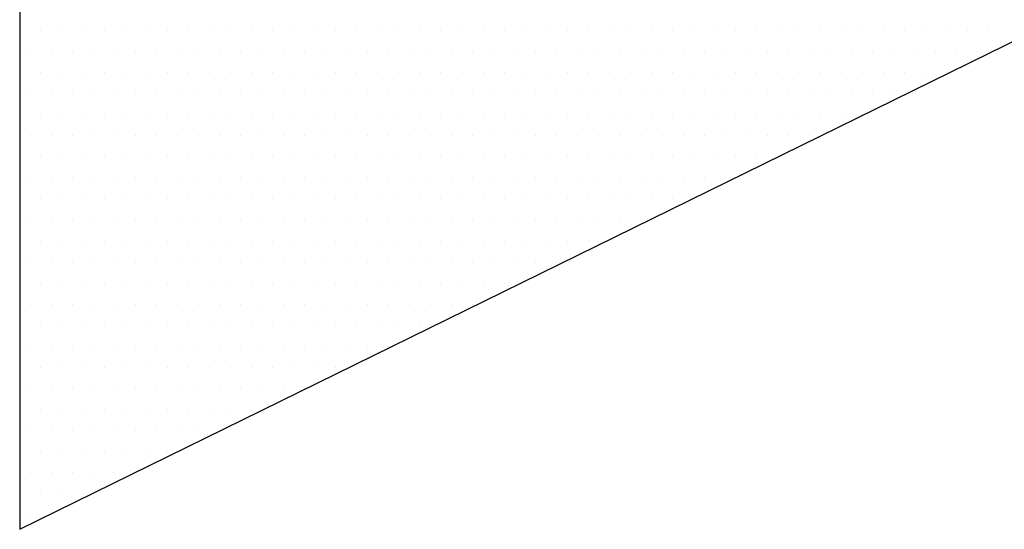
# Model space of a CAD drawing. Header units: millimetres. Extents: x 472 to 1299, y 510 to 798.
# Tile 16 of 69: x 657.67 to 660.57, y 577.23 to 578.73. Entities that reach past the tile are written whole.
import ezdxf
from ezdxf.enums import TextEntityAlignment as Align

# ---------------------------------------------------------------- set-up
doc = ezdxf.new("R2010")
doc.units = ezdxf.units.MM
doc.header["$LTSCALE"] = 4
doc.layers.add('ARMATURA', color=7, linetype='Continuous')
doc.layers.add('KKS_1', color=7, linetype='Continuous', lineweight=5)
doc.styles.get("Standard").update_dxf_attribs({"font": 'ISOCP.SHX'})

# ---------------------------------------------------------------- blocks, each defined once
blk = doc.blocks.new('*X17')
at = {"color": 0, "linetype": 'Continuous'}
for p, q in [((-3.09375, -0.0625), (-3.09375, -0.0625)), ((-3.03125, -0.0625), (-3.03125, -0.0625)), ((-2.96875, -0.0625), (-2.96875, -0.0625)), ((-2.90625, -0.0625), (-2.90625, -0.0625)), ((-2.84375, -0.0625), (-2.84375, -0.0625)), ((-2.78125, -0.0625), (-2.78125, -0.0625)), ((-2.71875, -0.0625), (-2.71875, -0.0625)), ((-2.65625, -0.0625), (-2.65625, -0.0625)), ((-2.59375, -0.0625), (-2.59375, -0.0625)), ((-2.53125, -0.0625), (-2.53125, -0.0625)), ((-2.46875, -0.0625), (-2.46875, -0.0625)), ((-2.40625, -0.0625), (-2.40625, -0.0625)), ((-2.34375, -0.0625), (-2.34375, -0.0625)), ((-2.28125, -0.0625), (-2.28125, -0.0625)), ((-2.21875, -0.0625), (-2.21875, -0.0625)), ((-2.15625, -0.0625), (-2.15625, -0.0625)), ((-2.09375, -0.0625), (-2.09375, -0.0625)), ((-2.03125, -0.0625), (-2.03125, -0.0625)), ((-1.96875, -0.0625), (-1.96875, -0.0625)), ((-1.90625, -0.0625), (-1.90625, -0.0625)), ((-1.84375, -0.0625), (-1.84375, -0.0625)), ((-1.78125, -0.0625), (-1.78125, -0.0625)), ((-1.71875, -0.0625), (-1.71875, -0.0625)), ((-1.65625, -0.0625), (-1.65625, -0.0625)), ((-1.59375, -0.0625), (-1.59375, -0.0625)), ((-1.53125, -0.0625), (-1.53125, -0.0625)), ((-1.46875, -0.0625), (-1.46875, -0.0625)), ((-1.40625, -0.0625), (-1.40625, -0.0625)), ((-1.34375, -0.0625), (-1.34375, -0.0625)), ((-1.28125, -0.0625), (-1.28125, -0.0625)), ((-1.21875, -0.0625), (-1.21875, -0.0625)), ((-1.15625, -0.0625), (-1.15625, -0.0625)), ((-1.09375, -0.0625), (-1.09375, -0.0625)), ((-1.03125, -0.0625), (-1.03125, -0.0625)), ((-0.96875, -0.0625), (-0.96875, -0.0625)), ((-0.90625, -0.0625), (-0.90625, -0.0625)), ((-0.84375, -0.0625), (-0.84375, -0.0625)), ((-0.78125, -0.0625), (-0.78125, -0.0625)), ((-0.71875, -0.0625), (-0.71875, -0.0625)), ((-0.65625, -0.0625), (-0.65625, -0.0625)), ((-0.59375, -0.0625), (-0.59375, -0.0625)), ((-0.53125, -0.0625), (-0.53125, -0.0625)), ((-0.46875, -0.0625), (-0.46875, -0.0625)), ((-0.40625, -0.0625), (-0.40625, -0.0625)), ((-0.34375, -0.0625), (-0.34375, -0.0625)), ((-0.28125, -0.0625), (-0.28125, -0.0625)), ((-0.21875, -0.0625), (-0.21875, -0.0625)), ((-3.0625, -0.125), (-3.0625, -0.125)), ((-3, -0.125), (-3, -0.125)), ((-2.9375, -0.125), (-2.9375, -0.125)), ((-2.875, -0.125), (-2.875, -0.125)), ((-2.8125, -0.125), (-2.8125, -0.125)), ((-2.75, -0.125), (-2.75, -0.125)), ((-2.6875, -0.125), (-2.6875, -0.125)), ((-2.625, -0.125), (-2.625, -0.125)), ((-2.5625, -0.125), (-2.5625, -0.125)), ((-2.5, -0.125), (-2.5, -0.125)), ((-2.4375, -0.125), (-2.4375, -0.125)), ((-2.375, -0.125), (-2.375, -0.125)), ((-2.3125, -0.125), (-2.3125, -0.125)), ((-2.25, -0.125), (-2.25, -0.125)), ((-2.1875, -0.125), (-2.1875, -0.125)), ((-2.125, -0.125), (-2.125, -0.125)), ((-2.0625, -0.125), (-2.0625, -0.125)), ((-2, -0.125), (-2, -0.125)), ((-1.9375, -0.125), (-1.9375, -0.125)), ((-1.875, -0.125), (-1.875, -0.125)), ((-1.8125, -0.125), (-1.8125, -0.125)), ((-1.75, -0.125), (-1.75, -0.125)), ((-1.6875, -0.125), (-1.6875, -0.125)), ((-1.625, -0.125), (-1.625, -0.125)), ((-1.5625, -0.125), (-1.5625, -0.125)), ((-1.5, -0.125), (-1.5, -0.125)), ((-1.4375, -0.125), (-1.4375, -0.125)), ((-1.375, -0.125), (-1.375, -0.125)), ((-1.3125, -0.125), (-1.3125, -0.125)), ((-1.25, -0.125), (-1.25, -0.125)), ((-1.1875, -0.125), (-1.1875, -0.125)), ((-1.125, -0.125), (-1.125, -0.125)), ((-1.0625, -0.125), (-1.0625, -0.125)), ((-1, -0.125), (-1, -0.125)), ((-0.9375, -0.125), (-0.9375, -0.125)), ((-0.875, -0.125), (-0.875, -0.125)), ((-0.8125, -0.125), (-0.8125, -0.125)), ((-0.75, -0.125), (-0.75, -0.125)), ((-0.6875, -0.125), (-0.6875, -0.125)), ((-0.625, -0.125), (-0.625, -0.125)), ((-0.5625, -0.125), (-0.5625, -0.125)), ((-0.5, -0.125), (-0.5, -0.125)), ((-0.4375, -0.125), (-0.4375, -0.125)), ((-0.375, -0.125), (-0.375, -0.125)), ((-0.3125, -0.125), (-0.3125, -0.125)), ((-0.25, -0.125), (-0.25, -0.125)), ((-3.09375, -0.1875), (-3.09375, -0.1875)), ((-3.03125, -0.1875), (-3.03125, -0.1875)), ((-2.96875, -0.1875), (-2.96875, -0.1875)), ((-2.90625, -0.1875), (-2.90625, -0.1875)), ((-2.84375, -0.1875), (-2.84375, -0.1875)), ((-2.78125, -0.1875), (-2.78125, -0.1875)), ((-2.71875, -0.1875), (-2.71875, -0.1875)), ((-2.65625, -0.1875), (-2.65625, -0.1875)), ((-2.59375, -0.1875), (-2.59375, -0.1875)), ((-2.53125, -0.1875), (-2.53125, -0.1875)), ((-2.46875, -0.1875), (-2.46875, -0.1875)), ((-2.40625, -0.1875), (-2.40625, -0.1875)), ((-2.34375, -0.1875), (-2.34375, -0.1875)), ((-2.28125, -0.1875), (-2.28125, -0.1875)), ((-2.21875, -0.1875), (-2.21875, -0.1875)), ((-2.15625, -0.1875), (-2.15625, -0.1875)), ((-2.09375, -0.1875), (-2.09375, -0.1875)), ((-2.03125, -0.1875), (-2.03125, -0.1875)), ((-1.96875, -0.1875), (-1.96875, -0.1875)), ((-1.90625, -0.1875), (-1.90625, -0.1875)), ((-1.84375, -0.1875), (-1.84375, -0.1875)), ((-1.78125, -0.1875), (-1.78125, -0.1875)), ((-1.71875, -0.1875), (-1.71875, -0.1875)), ((-1.65625, -0.1875), (-1.65625, -0.1875)), ((-1.59375, -0.1875), (-1.59375, -0.1875)), ((-1.53125, -0.1875), (-1.53125, -0.1875)), ((-1.46875, -0.1875), (-1.46875, -0.1875)), ((-1.40625, -0.1875), (-1.40625, -0.1875)), ((-1.34375, -0.1875), (-1.34375, -0.1875)), ((-1.28125, -0.1875), (-1.28125, -0.1875)), ((-1.21875, -0.1875), (-1.21875, -0.1875)), ((-1.15625, -0.1875), (-1.15625, -0.1875)), ((-1.09375, -0.1875), (-1.09375, -0.1875)), ((-1.03125, -0.1875), (-1.03125, -0.1875)), ((-0.96875, -0.1875), (-0.96875, -0.1875)), ((-0.90625, -0.1875), (-0.90625, -0.1875)), ((-0.84375, -0.1875), (-0.84375, -0.1875)), ((-0.78125, -0.1875), (-0.78125, -0.1875)), ((-0.71875, -0.1875), (-0.71875, -0.1875)), ((-0.65625, -0.1875), (-0.65625, -0.1875)), ((-0.59375, -0.1875), (-0.59375, -0.1875)), ((-0.53125, -0.1875), (-0.53125, -0.1875)), ((-0.46875, -0.1875), (-0.46875, -0.1875)), ((-0.40625, -0.1875), (-0.40625, -0.1875)), ((-0.34375, -0.1875), (-0.34375, -0.1875)), ((-3.0625, -0.25), (-3.0625, -0.25)), ((-3, -0.25), (-3, -0.25)), ((-2.9375, -0.25), (-2.9375, -0.25)), ((-2.875, -0.25), (-2.875, -0.25)), ((-2.8125, -0.25), (-2.8125, -0.25)), ((-2.75, -0.25), (-2.75, -0.25)), ((-2.6875, -0.25), (-2.6875, -0.25)), ((-2.625, -0.25), (-2.625, -0.25)), ((-2.5625, -0.25), (-2.5625, -0.25)), ((-2.5, -0.25), (-2.5, -0.25)), ((-2.4375, -0.25), (-2.4375, -0.25)), ((-2.375, -0.25), (-2.375, -0.25)), ((-2.3125, -0.25), (-2.3125, -0.25)), ((-2.25, -0.25), (-2.25, -0.25)), ((-2.1875, -0.25), (-2.1875, -0.25)), ((-2.125, -0.25), (-2.125, -0.25)), ((-2.0625, -0.25), (-2.0625, -0.25)), ((-2, -0.25), (-2, -0.25)), ((-1.9375, -0.25), (-1.9375, -0.25)), ((-1.875, -0.25), (-1.875, -0.25)), ((-1.8125, -0.25), (-1.8125, -0.25)), ((-1.75, -0.25), (-1.75, -0.25)), ((-1.6875, -0.25), (-1.6875, -0.25)), ((-1.625, -0.25), (-1.625, -0.25)), ((-1.5625, -0.25), (-1.5625, -0.25)), ((-1.5, -0.25), (-1.5, -0.25)), ((-1.4375, -0.25), (-1.4375, -0.25)), ((-1.375, -0.25), (-1.375, -0.25)), ((-1.3125, -0.25), (-1.3125, -0.25)), ((-1.25, -0.25), (-1.25, -0.25)), ((-1.1875, -0.25), (-1.1875, -0.25)), ((-1.125, -0.25), (-1.125, -0.25)), ((-1.0625, -0.25), (-1.0625, -0.25)), ((-1, -0.25), (-1, -0.25)), ((-0.9375, -0.25), (-0.9375, -0.25)), ((-0.875, -0.25), (-0.875, -0.25)), ((-0.8125, -0.25), (-0.8125, -0.25)), ((-0.75, -0.25), (-0.75, -0.25)), ((-0.6875, -0.25), (-0.6875, -0.25)), ((-0.625, -0.25), (-0.625, -0.25)), ((-0.5625, -0.25), (-0.5625, -0.25)), ((-0.5, -0.25), (-0.5, -0.25)), ((-3.09375, -0.3125), (-3.09375, -0.3125)), ((-3.03125, -0.3125), (-3.03125, -0.3125)), ((-2.96875, -0.3125), (-2.96875, -0.3125)), ((-2.90625, -0.3125), (-2.90625, -0.3125)), ((-2.84375, -0.3125), (-2.84375, -0.3125)), ((-2.78125, -0.3125), (-2.78125, -0.3125)), ((-2.71875, -0.3125), (-2.71875, -0.3125)), ((-2.65625, -0.3125), (-2.65625, -0.3125)), ((-2.59375, -0.3125), (-2.59375, -0.3125)), ((-2.53125, -0.3125), (-2.53125, -0.3125)), ((-2.46875, -0.3125), (-2.46875, -0.3125)), ((-2.40625, -0.3125), (-2.40625, -0.3125)), ((-2.34375, -0.3125), (-2.34375, -0.3125)), ((-2.28125, -0.3125), (-2.28125, -0.3125)), ((-2.21875, -0.3125), (-2.21875, -0.3125)), ((-2.15625, -0.3125), (-2.15625, -0.3125)), ((-2.09375, -0.3125), (-2.09375, -0.3125)), ((-2.03125, -0.3125), (-2.03125, -0.3125)), ((-1.96875, -0.3125), (-1.96875, -0.3125)), ((-1.90625, -0.3125), (-1.90625, -0.3125)), ((-1.84375, -0.3125), (-1.84375, -0.3125)), ((-1.78125, -0.3125), (-1.78125, -0.3125)), ((-1.71875, -0.3125), (-1.71875, -0.3125)), ((-1.65625, -0.3125), (-1.65625, -0.3125)), ((-1.59375, -0.3125), (-1.59375, -0.3125)), ((-1.53125, -0.3125), (-1.53125, -0.3125)), ((-1.46875, -0.3125), (-1.46875, -0.3125)), ((-1.40625, -0.3125), (-1.40625, -0.3125)), ((-1.34375, -0.3125), (-1.34375, -0.3125)), ((-1.28125, -0.3125), (-1.28125, -0.3125)), ((-1.21875, -0.3125), (-1.21875, -0.3125)), ((-1.15625, -0.3125), (-1.15625, -0.3125)), ((-1.09375, -0.3125), (-1.09375, -0.3125)), ((-1.03125, -0.3125), (-1.03125, -0.3125)), ((-0.96875, -0.3125), (-0.96875, -0.3125)), ((-0.90625, -0.3125), (-0.90625, -0.3125)), ((-0.84375, -0.3125), (-0.84375, -0.3125)), ((-0.78125, -0.3125), (-0.78125, -0.3125)), ((-0.71875, -0.3125), (-0.71875, -0.3125)), ((-0.65625, -0.3125), (-0.65625, -0.3125)), ((-0.59375, -0.3125), (-0.59375, -0.3125)), ((-3.0625, -0.375), (-3.0625, -0.375)), ((-3, -0.375), (-3, -0.375)), ((-2.9375, -0.375), (-2.9375, -0.375)), ((-2.875, -0.375), (-2.875, -0.375)), ((-2.8125, -0.375), (-2.8125, -0.375)), ((-2.75, -0.375), (-2.75, -0.375)), ((-2.6875, -0.375), (-2.6875, -0.375)), ((-2.625, -0.375), (-2.625, -0.375)), ((-2.5625, -0.375), (-2.5625, -0.375)), ((-2.5, -0.375), (-2.5, -0.375)), ((-2.4375, -0.375), (-2.4375, -0.375)), ((-2.375, -0.375), (-2.375, -0.375)), ((-2.3125, -0.375), (-2.3125, -0.375)), ((-2.25, -0.375), (-2.25, -0.375)), ((-2.1875, -0.375), (-2.1875, -0.375)), ((-2.125, -0.375), (-2.125, -0.375)), ((-2.0625, -0.375), (-2.0625, -0.375)), ((-2, -0.375), (-2, -0.375)), ((-1.9375, -0.375), (-1.9375, -0.375)), ((-1.875, -0.375), (-1.875, -0.375)), ((-1.8125, -0.375), (-1.8125, -0.375)), ((-1.75, -0.375), (-1.75, -0.375)), ((-1.6875, -0.375), (-1.6875, -0.375)), ((-1.625, -0.375), (-1.625, -0.375)), ((-1.5625, -0.375), (-1.5625, -0.375)), ((-1.5, -0.375), (-1.5, -0.375)), ((-1.4375, -0.375), (-1.4375, -0.375)), ((-1.375, -0.375), (-1.375, -0.375)), ((-1.3125, -0.375), (-1.3125, -0.375)), ((-1.25, -0.375), (-1.25, -0.375)), ((-1.1875, -0.375), (-1.1875, -0.375)), ((-1.125, -0.375), (-1.125, -0.375)), ((-1.0625, -0.375), (-1.0625, -0.375)), ((-1, -0.375), (-1, -0.375)), ((-0.9375, -0.375), (-0.9375, -0.375)), ((-0.875, -0.375), (-0.875, -0.375)), ((-0.8125, -0.375), (-0.8125, -0.375)), ((-0.75, -0.375), (-0.75, -0.375)), ((-3.09375, -0.4375), (-3.09375, -0.4375)), ((-3.03125, -0.4375), (-3.03125, -0.4375)), ((-2.96875, -0.4375), (-2.96875, -0.4375)), ((-2.90625, -0.4375), (-2.90625, -0.4375)), ((-2.84375, -0.4375), (-2.84375, -0.4375)), ((-2.78125, -0.4375), (-2.78125, -0.4375)), ((-2.71875, -0.4375), (-2.71875, -0.4375)), ((-2.65625, -0.4375), (-2.65625, -0.4375)), ((-2.59375, -0.4375), (-2.59375, -0.4375)), ((-2.53125, -0.4375), (-2.53125, -0.4375)), ((-2.46875, -0.4375), (-2.46875, -0.4375)), ((-2.40625, -0.4375), (-2.40625, -0.4375)), ((-2.34375, -0.4375), (-2.34375, -0.4375)), ((-2.28125, -0.4375), (-2.28125, -0.4375)), ((-2.21875, -0.4375), (-2.21875, -0.4375)), ((-2.15625, -0.4375), (-2.15625, -0.4375)), ((-2.09375, -0.4375), (-2.09375, -0.4375)), ((-2.03125, -0.4375), (-2.03125, -0.4375)), ((-1.96875, -0.4375), (-1.96875, -0.4375)), ((-1.90625, -0.4375), (-1.90625, -0.4375)), ((-1.84375, -0.4375), (-1.84375, -0.4375)), ((-1.78125, -0.4375), (-1.78125, -0.4375)), ((-1.71875, -0.4375), (-1.71875, -0.4375)), ((-1.65625, -0.4375), (-1.65625, -0.4375)), ((-1.59375, -0.4375), (-1.59375, -0.4375)), ((-1.53125, -0.4375), (-1.53125, -0.4375)), ((-1.46875, -0.4375), (-1.46875, -0.4375)), ((-1.40625, -0.4375), (-1.40625, -0.4375)), ((-1.34375, -0.4375), (-1.34375, -0.4375)), ((-1.28125, -0.4375), (-1.28125, -0.4375)), ((-1.21875, -0.4375), (-1.21875, -0.4375)), ((-1.15625, -0.4375), (-1.15625, -0.4375)), ((-1.09375, -0.4375), (-1.09375, -0.4375)), ((-1.03125, -0.4375), (-1.03125, -0.4375)), ((-0.96875, -0.4375), (-0.96875, -0.4375)), ((-0.90625, -0.4375), (-0.90625, -0.4375)), ((-0.84375, -0.4375), (-0.84375, -0.4375)), ((-3.0625, -0.5), (-3.0625, -0.5)), ((-3, -0.5), (-3, -0.5)), ((-2.9375, -0.5), (-2.9375, -0.5)), ((-2.875, -0.5), (-2.875, -0.5)), ((-2.8125, -0.5), (-2.8125, -0.5)), ((-2.75, -0.5), (-2.75, -0.5)), ((-2.6875, -0.5), (-2.6875, -0.5)), ((-2.625, -0.5), (-2.625, -0.5)), ((-2.5625, -0.5), (-2.5625, -0.5)), ((-2.5, -0.5), (-2.5, -0.5)), ((-2.4375, -0.5), (-2.4375, -0.5)), ((-2.375, -0.5), (-2.375, -0.5)), ((-2.3125, -0.5), (-2.3125, -0.5)), ((-2.25, -0.5), (-2.25, -0.5)), ((-2.1875, -0.5), (-2.1875, -0.5)), ((-2.125, -0.5), (-2.125, -0.5)), ((-2.0625, -0.5), (-2.0625, -0.5)), ((-2, -0.5), (-2, -0.5)), ((-1.9375, -0.5), (-1.9375, -0.5)), ((-1.875, -0.5), (-1.875, -0.5)), ((-1.8125, -0.5), (-1.8125, -0.5)), ((-1.75, -0.5), (-1.75, -0.5)), ((-1.6875, -0.5), (-1.6875, -0.5)), ((-1.625, -0.5), (-1.625, -0.5)), ((-1.5625, -0.5), (-1.5625, -0.5)), ((-1.5, -0.5), (-1.5, -0.5)), ((-1.4375, -0.5), (-1.4375, -0.5)), ((-1.375, -0.5), (-1.375, -0.5)), ((-1.3125, -0.5), (-1.3125, -0.5)), ((-1.25, -0.5), (-1.25, -0.5)), ((-1.1875, -0.5), (-1.1875, -0.5)), ((-1.125, -0.5), (-1.125, -0.5)), ((-1.0625, -0.5), (-1.0625, -0.5)), ((-1, -0.5), (-1, -0.5)), ((-3.09375, -0.5625), (-3.09375, -0.5625)), ((-3.03125, -0.5625), (-3.03125, -0.5625)), ((-2.96875, -0.5625), (-2.96875, -0.5625)), ((-2.90625, -0.5625), (-2.90625, -0.5625)), ((-2.84375, -0.5625), (-2.84375, -0.5625)), ((-2.78125, -0.5625), (-2.78125, -0.5625)), ((-2.71875, -0.5625), (-2.71875, -0.5625)), ((-2.65625, -0.5625), (-2.65625, -0.5625)), ((-2.59375, -0.5625), (-2.59375, -0.5625)), ((-2.53125, -0.5625), (-2.53125, -0.5625)), ((-2.46875, -0.5625), (-2.46875, -0.5625)), ((-2.40625, -0.5625), (-2.40625, -0.5625)), ((-2.34375, -0.5625), (-2.34375, -0.5625)), ((-2.28125, -0.5625), (-2.28125, -0.5625)), ((-2.21875, -0.5625), (-2.21875, -0.5625)), ((-2.15625, -0.5625), (-2.15625, -0.5625)), ((-2.09375, -0.5625), (-2.09375, -0.5625)), ((-2.03125, -0.5625), (-2.03125, -0.5625)), ((-1.96875, -0.5625), (-1.96875, -0.5625)), ((-1.90625, -0.5625), (-1.90625, -0.5625)), ((-1.84375, -0.5625), (-1.84375, -0.5625)), ((-1.78125, -0.5625), (-1.78125, -0.5625)), ((-1.71875, -0.5625), (-1.71875, -0.5625)), ((-1.65625, -0.5625), (-1.65625, -0.5625)), ((-1.59375, -0.5625), (-1.59375, -0.5625)), ((-1.53125, -0.5625), (-1.53125, -0.5625)), ((-1.46875, -0.5625), (-1.46875, -0.5625)), ((-1.40625, -0.5625), (-1.40625, -0.5625)), ((-1.34375, -0.5625), (-1.34375, -0.5625)), ((-1.28125, -0.5625), (-1.28125, -0.5625)), ((-1.21875, -0.5625), (-1.21875, -0.5625)), ((-1.15625, -0.5625), (-1.15625, -0.5625)), ((-3.0625, -0.625), (-3.0625, -0.625)), ((-3, -0.625), (-3, -0.625)), ((-2.9375, -0.625), (-2.9375, -0.625)), ((-2.875, -0.625), (-2.875, -0.625)), ((-2.8125, -0.625), (-2.8125, -0.625)), ((-2.75, -0.625), (-2.75, -0.625)), ((-2.6875, -0.625), (-2.6875, -0.625)), ((-2.625, -0.625), (-2.625, -0.625)), ((-2.5625, -0.625), (-2.5625, -0.625)), ((-2.5, -0.625), (-2.5, -0.625)), ((-2.4375, -0.625), (-2.4375, -0.625)), ((-2.375, -0.625), (-2.375, -0.625)), ((-2.3125, -0.625), (-2.3125, -0.625)), ((-2.25, -0.625), (-2.25, -0.625)), ((-2.1875, -0.625), (-2.1875, -0.625)), ((-2.125, -0.625), (-2.125, -0.625)), ((-2.0625, -0.625), (-2.0625, -0.625)), ((-2, -0.625), (-2, -0.625)), ((-1.9375, -0.625), (-1.9375, -0.625)), ((-1.875, -0.625), (-1.875, -0.625)), ((-1.8125, -0.625), (-1.8125, -0.625)), ((-1.75, -0.625), (-1.75, -0.625)), ((-1.6875, -0.625), (-1.6875, -0.625)), ((-1.625, -0.625), (-1.625, -0.625)), ((-1.5625, -0.625), (-1.5625, -0.625)), ((-1.5, -0.625), (-1.5, -0.625)), ((-1.4375, -0.625), (-1.4375, -0.625)), ((-1.375, -0.625), (-1.375, -0.625)), ((-1.3125, -0.625), (-1.3125, -0.625)), ((-1.25, -0.625), (-1.25, -0.625)), ((-3.09375, -0.6875), (-3.09375, -0.6875)), ((-3.03125, -0.6875), (-3.03125, -0.6875)), ((-2.96875, -0.6875), (-2.96875, -0.6875)), ((-2.90625, -0.6875), (-2.90625, -0.6875)), ((-2.84375, -0.6875), (-2.84375, -0.6875)), ((-2.78125, -0.6875), (-2.78125, -0.6875)), ((-2.71875, -0.6875), (-2.71875, -0.6875)), ((-2.65625, -0.6875), (-2.65625, -0.6875)), ((-2.59375, -0.6875), (-2.59375, -0.6875)), ((-2.53125, -0.6875), (-2.53125, -0.6875)), ((-2.46875, -0.6875), (-2.46875, -0.6875)), ((-2.40625, -0.6875), (-2.40625, -0.6875)), ((-2.34375, -0.6875), (-2.34375, -0.6875)), ((-2.28125, -0.6875), (-2.28125, -0.6875)), ((-2.21875, -0.6875), (-2.21875, -0.6875)), ((-2.15625, -0.6875), (-2.15625, -0.6875)), ((-2.09375, -0.6875), (-2.09375, -0.6875)), ((-2.03125, -0.6875), (-2.03125, -0.6875)), ((-1.96875, -0.6875), (-1.96875, -0.6875)), ((-1.90625, -0.6875), (-1.90625, -0.6875)), ((-1.84375, -0.6875), (-1.84375, -0.6875)), ((-1.78125, -0.6875), (-1.78125, -0.6875)), ((-1.71875, -0.6875), (-1.71875, -0.6875)), ((-1.65625, -0.6875), (-1.65625, -0.6875)), ((-1.59375, -0.6875), (-1.59375, -0.6875)), ((-1.53125, -0.6875), (-1.53125, -0.6875)), ((-1.46875, -0.6875), (-1.46875, -0.6875)), ((-1.40625, -0.6875), (-1.40625, -0.6875)), ((-3.0625, -0.75), (-3.0625, -0.75)), ((-3, -0.75), (-3, -0.75)), ((-2.9375, -0.75), (-2.9375, -0.75)), ((-2.875, -0.75), (-2.875, -0.75)), ((-2.8125, -0.75), (-2.8125, -0.75)), ((-2.75, -0.75), (-2.75, -0.75)), ((-2.6875, -0.75), (-2.6875, -0.75)), ((-2.625, -0.75), (-2.625, -0.75)), ((-2.5625, -0.75), (-2.5625, -0.75)), ((-2.5, -0.75), (-2.5, -0.75)), ((-2.4375, -0.75), (-2.4375, -0.75)), ((-2.375, -0.75), (-2.375, -0.75)), ((-2.3125, -0.75), (-2.3125, -0.75)), ((-2.25, -0.75), (-2.25, -0.75)), ((-2.1875, -0.75), (-2.1875, -0.75)), ((-2.125, -0.75), (-2.125, -0.75)), ((-2.0625, -0.75), (-2.0625, -0.75)), ((-2, -0.75), (-2, -0.75)), ((-1.9375, -0.75), (-1.9375, -0.75)), ((-1.875, -0.75), (-1.875, -0.75)), ((-1.8125, -0.75), (-1.8125, -0.75)), ((-1.75, -0.75), (-1.75, -0.75)), ((-1.6875, -0.75), (-1.6875, -0.75)), ((-1.625, -0.75), (-1.625, -0.75)), ((-1.5625, -0.75), (-1.5625, -0.75)), ((-1.5, -0.75), (-1.5, -0.75)), ((-3.09375, -0.8125), (-3.09375, -0.8125)), ((-3.03125, -0.8125), (-3.03125, -0.8125)), ((-2.96875, -0.8125), (-2.96875, -0.8125)), ((-2.90625, -0.8125), (-2.90625, -0.8125)), ((-2.84375, -0.8125), (-2.84375, -0.8125)), ((-2.78125, -0.8125), (-2.78125, -0.8125)), ((-2.71875, -0.8125), (-2.71875, -0.8125)), ((-2.65625, -0.8125), (-2.65625, -0.8125)), ((-2.59375, -0.8125), (-2.59375, -0.8125)), ((-2.53125, -0.8125), (-2.53125, -0.8125)), ((-2.46875, -0.8125), (-2.46875, -0.8125)), ((-2.40625, -0.8125), (-2.40625, -0.8125)), ((-2.34375, -0.8125), (-2.34375, -0.8125)), ((-2.28125, -0.8125), (-2.28125, -0.8125)), ((-2.21875, -0.8125), (-2.21875, -0.8125)), ((-2.15625, -0.8125), (-2.15625, -0.8125)), ((-2.09375, -0.8125), (-2.09375, -0.8125)), ((-2.03125, -0.8125), (-2.03125, -0.8125)), ((-1.96875, -0.8125), (-1.96875, -0.8125)), ((-1.90625, -0.8125), (-1.90625, -0.8125)), ((-1.84375, -0.8125), (-1.84375, -0.8125)), ((-1.78125, -0.8125), (-1.78125, -0.8125)), ((-1.71875, -0.8125), (-1.71875, -0.8125)), ((-1.65625, -0.8125), (-1.65625, -0.8125)), ((-3.0625, -0.875), (-3.0625, -0.875)), ((-3, -0.875), (-3, -0.875)), ((-2.9375, -0.875), (-2.9375, -0.875)), ((-2.875, -0.875), (-2.875, -0.875)), ((-2.8125, -0.875), (-2.8125, -0.875)), ((-2.75, -0.875), (-2.75, -0.875)), ((-2.6875, -0.875), (-2.6875, -0.875)), ((-2.625, -0.875), (-2.625, -0.875)), ((-2.5625, -0.875), (-2.5625, -0.875)), ((-2.5, -0.875), (-2.5, -0.875)), ((-2.4375, -0.875), (-2.4375, -0.875)), ((-2.375, -0.875), (-2.375, -0.875)), ((-2.3125, -0.875), (-2.3125, -0.875)), ((-2.25, -0.875), (-2.25, -0.875)), ((-2.1875, -0.875), (-2.1875, -0.875)), ((-2.125, -0.875), (-2.125, -0.875)), ((-2.0625, -0.875), (-2.0625, -0.875)), ((-2, -0.875), (-2, -0.875)), ((-1.9375, -0.875), (-1.9375, -0.875)), ((-1.875, -0.875), (-1.875, -0.875)), ((-1.8125, -0.875), (-1.8125, -0.875)), ((-1.75, -0.875), (-1.75, -0.875)), ((-3.09375, -0.9375), (-3.09375, -0.9375)), ((-3.03125, -0.9375), (-3.03125, -0.9375)), ((-2.96875, -0.9375), (-2.96875, -0.9375)), ((-2.90625, -0.9375), (-2.90625, -0.9375)), ((-2.84375, -0.9375), (-2.84375, -0.9375)), ((-2.78125, -0.9375), (-2.78125, -0.9375)), ((-2.71875, -0.9375), (-2.71875, -0.9375)), ((-2.65625, -0.9375), (-2.65625, -0.9375)), ((-2.59375, -0.9375), (-2.59375, -0.9375)), ((-2.53125, -0.9375), (-2.53125, -0.9375)), ((-2.46875, -0.9375), (-2.46875, -0.9375)), ((-2.40625, -0.9375), (-2.40625, -0.9375)), ((-2.34375, -0.9375), (-2.34375, -0.9375)), ((-2.28125, -0.9375), (-2.28125, -0.9375)), ((-2.21875, -0.9375), (-2.21875, -0.9375)), ((-2.15625, -0.9375), (-2.15625, -0.9375)), ((-2.09375, -0.9375), (-2.09375, -0.9375)), ((-2.03125, -0.9375), (-2.03125, -0.9375)), ((-1.96875, -0.9375), (-1.96875, -0.9375)), ((-1.90625, -0.9375), (-1.90625, -0.9375)), ((-3.0625, -1), (-3.0625, -1)), ((-3, -1), (-3, -1)), ((-2.9375, -1), (-2.9375, -1)), ((-2.875, -1), (-2.875, -1)), ((-2.8125, -1), (-2.8125, -1)), ((-2.75, -1), (-2.75, -1)), ((-2.6875, -1), (-2.6875, -1)), ((-2.625, -1), (-2.625, -1)), ((-2.5625, -1), (-2.5625, -1)), ((-2.5, -1), (-2.5, -1)), ((-2.4375, -1), (-2.4375, -1)), ((-2.375, -1), (-2.375, -1)), ((-2.3125, -1), (-2.3125, -1)), ((-2.25, -1), (-2.25, -1)), ((-2.1875, -1), (-2.1875, -1)), ((-2.125, -1), (-2.125, -1)), ((-2.0625, -1), (-2.0625, -1)), ((-2, -1), (-2, -1)), ((-3.09375, -1.0625), (-3.09375, -1.0625)), ((-3.03125, -1.0625), (-3.03125, -1.0625)), ((-2.96875, -1.0625), (-2.96875, -1.0625)), ((-2.90625, -1.0625), (-2.90625, -1.0625)), ((-2.84375, -1.0625), (-2.84375, -1.0625)), ((-2.78125, -1.0625), (-2.78125, -1.0625)), ((-2.71875, -1.0625), (-2.71875, -1.0625)), ((-2.65625, -1.0625), (-2.65625, -1.0625)), ((-2.59375, -1.0625), (-2.59375, -1.0625)), ((-2.53125, -1.0625), (-2.53125, -1.0625)), ((-2.46875, -1.0625), (-2.46875, -1.0625)), ((-2.40625, -1.0625), (-2.40625, -1.0625)), ((-2.34375, -1.0625), (-2.34375, -1.0625)), ((-2.28125, -1.0625), (-2.28125, -1.0625)), ((-2.21875, -1.0625), (-2.21875, -1.0625)), ((-2.15625, -1.0625), (-2.15625, -1.0625)), ((-3.0625, -1.125), (-3.0625, -1.125)), ((-3, -1.125), (-3, -1.125)), ((-2.9375, -1.125), (-2.9375, -1.125)), ((-2.875, -1.125), (-2.875, -1.125)), ((-2.8125, -1.125), (-2.8125, -1.125)), ((-2.75, -1.125), (-2.75, -1.125)), ((-2.6875, -1.125), (-2.6875, -1.125)), ((-2.625, -1.125), (-2.625, -1.125)), ((-2.5625, -1.125), (-2.5625, -1.125)), ((-2.5, -1.125), (-2.5, -1.125)), ((-2.4375, -1.125), (-2.4375, -1.125)), ((-2.375, -1.125), (-2.375, -1.125)), ((-2.3125, -1.125), (-2.3125, -1.125)), ((-2.25, -1.125), (-2.25, -1.125)), ((-3.09375, -1.1875), (-3.09375, -1.1875)), ((-3.03125, -1.1875), (-3.03125, -1.1875)), ((-2.96875, -1.1875), (-2.96875, -1.1875)), ((-2.90625, -1.1875), (-2.90625, -1.1875)), ((-2.84375, -1.1875), (-2.84375, -1.1875)), ((-2.78125, -1.1875), (-2.78125, -1.1875)), ((-2.71875, -1.1875), (-2.71875, -1.1875)), ((-2.65625, -1.1875), (-2.65625, -1.1875)), ((-2.59375, -1.1875), (-2.59375, -1.1875)), ((-2.53125, -1.1875), (-2.53125, -1.1875)), ((-2.46875, -1.1875), (-2.46875, -1.1875)), ((-2.40625, -1.1875), (-2.40625, -1.1875)), ((-3.0625, -1.25), (-3.0625, -1.25)), ((-3, -1.25), (-3, -1.25)), ((-2.9375, -1.25), (-2.9375, -1.25)), ((-2.875, -1.25), (-2.875, -1.25)), ((-2.8125, -1.25), (-2.8125, -1.25)), ((-2.75, -1.25), (-2.75, -1.25)), ((-2.6875, -1.25), (-2.6875, -1.25)), ((-2.625, -1.25), (-2.625, -1.25)), ((-2.5625, -1.25), (-2.5625, -1.25)), ((-2.5, -1.25), (-2.5, -1.25)), ((-3.09375, -1.3125), (-3.09375, -1.3125)), ((-3.03125, -1.3125), (-3.03125, -1.3125)), ((-2.96875, -1.3125), (-2.96875, -1.3125)), ((-2.90625, -1.3125), (-2.90625, -1.3125)), ((-2.84375, -1.3125), (-2.84375, -1.3125)), ((-2.78125, -1.3125), (-2.78125, -1.3125)), ((-2.71875, -1.3125), (-2.71875, -1.3125)), ((-2.65625, -1.3125), (-2.65625, -1.3125)), ((-3.0625, -1.375), (-3.0625, -1.375)), ((-3, -1.375), (-3, -1.375)), ((-2.9375, -1.375), (-2.9375, -1.375)), ((-2.875, -1.375), (-2.875, -1.375)), ((-2.8125, -1.375), (-2.8125, -1.375)), ((-3.09375, -1.4375), (-3.09375, -1.4375)), ((-3.03125, -1.4375), (-3.03125, -1.4375)), ((-2.96875, -1.4375), (-2.96875, -1.4375)), ((-2.90625, -1.4375), (-2.90625, -1.4375)), ((-3.0625, -1.5), (-3.0625, -1.5))]:
    blk.add_line(p, q, dxfattribs=at)
blk = doc.blocks.new('ZZWR_RL')
at = {"linetype": 'Continuous'}
blk.add_lwpolyline([(0.0608, -0.0211), (-3.0012, 1.4823), (-3.0012, -1.5275), (0.0608, -0.024)], dxfattribs=at)
at = {"linetype": 'Continuous', "xscale": 0.9900000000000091, "yscale": 0.9900000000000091, "zscale": 0.9900000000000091}
blk.add_blockref('*X17', (0.0619, 0), dxfattribs=at)
at = {"layer": 'KKS_1', "color": 7, "width": 0.8}
blk.add_attdef('KKS_1_KONIEC', text='', height=1.8, dxfattribs=at).set_placement((-0.0309, 2.1933), align=Align.CENTER)
at = {"layer": 'KKS_1', "color": 7, "width": 0.8, "flags": 1}
for tag, p, height in [('OPIS', (-6.3714, -0.3067), 1.5), ('KKS_1_PEŁNY', (-6.3845, -3.053), 2.5)]:
    blk.add_attdef(tag, p, '', height=height, dxfattribs=at)

msp = doc.modelspace()

# ---------------------------------------------------------------- block references
at = {"layer": 'ARMATURA'}
msp.add_blockref('ZZWR_RL', (660.6749, 578.7572), dxfattribs=at)

doc.saveas('drawing.dxf')
